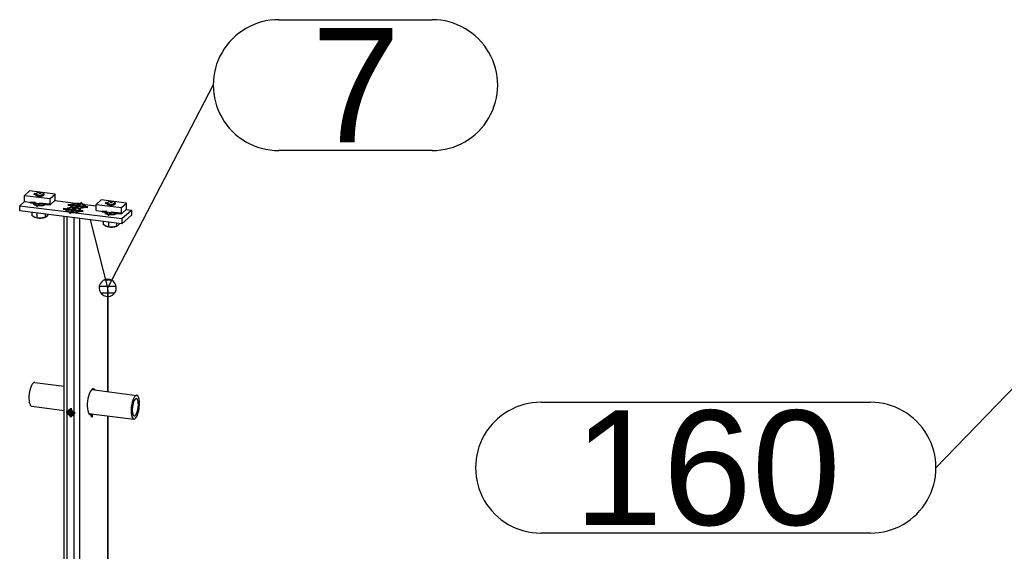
# Model space of a CAD drawing. Header units: millimetres. Extents: x 4464 to 5058, y 2900 to 3320.
# Tile 41 of 110: x 4743 to 4773, y 2931 to 2947. Entities that reach past the tile are written whole.
import ezdxf
from ezdxf.enums import TextEntityAlignment as Align

# ---------------------------------------------------------------- set-up
doc = ezdxf.new("R2010")
doc.units = ezdxf.units.MM
doc.linetypes.add('STRICHPUNKT2', pattern=[18.5, 10, -4, 0.5, -4])
doc.layers.get('0').update_dxf_attribs({"linetype": 'CONTINUOUS'})
for name, color, linetype in [('DIM49', 4, 'CONTINUOUS'), ('LE_RED', 1, 'CONTINUOUS'), ('TXT_ALL', 7, 'CONTINUOUS')]:
    doc.layers.add(name, color=color, linetype=linetype)
doc.layers.add('LE_ALL', color=7, linetype='CONTINUOUS', lineweight=50)
doc.styles.add('ARIAL', font='arial.ttf')

# ---------------------------------------------------------------- blocks, each defined once
blk = doc.blocks.new('BALUSTER PROFIEL 80X15 R4_03874', base_point=(4745.504, 2935.698))
for p, q in [((4744.612, 2925.493), (4744.612, 2940.963)), ((4744.698, 2925.569), (4744.698, 2940.952)), ((4744.917, 2940.925), (4744.698, 2940.952)), ((4744.917, 2925.761), (4744.917, 2940.925)), ((4745.089, 2925.913), (4745.089, 2940.903)), ((4745.937, 2938.785), (4745.413, 2940.862)), ((4745.937, 2935.61), (4745.937, 2938.785)), ((4745.946, 2935.609), (4745.946, 2938.72)), ((4745.937, 2926.649), (4745.937, 2934.871)), ((4745.946, 2926.648), (4745.946, 2934.87))]:
    blk.add_line(p, q)
for centre, major_axis, ratio, start_param, end_param in [((4745.812, 2938.8), (0.087, -0.181), 0.559575, 0.864613, 1.22598), ((4745.454, 2935.301), (-0.05, -0.397), 0.333333, 3.141593, 6.283185), ((4745.454, 2935.301), (-0.05, -0.397), 0.333333, 2.730455, 3.141593), ((4745.454, 2935.301), (-0.05, -0.397), 0.333333, 0, 0.411138)]:
    blk.add_ellipse(centre, major_axis=major_axis, ratio=ratio, start_param=start_param, end_param=end_param)
at = {"layer": 'LE_RED'}
for start_param, end_param in [(3.141593, 6.283185), (2.093172, 3.141593), (0, 0.522376)]:
    blk.add_ellipse((4744.808, 2934.967), major_axis=(0.0661, -0.075), ratio=0.881917, start_param=start_param, end_param=end_param, dxfattribs=at)
blk = doc.blocks.new('_03876', base_point=(4745.454, 2934.932))
at = {"layer": 'LE_ALL', "color": 1, "linetype": 'STRICHPUNKT2'}
for p, q in [((4744.808, 2934.967), (4744.667, 2934.985)), ((4744.79, 2934.952), (4744.863, 2935.016)), ((4744.808, 2934.967), (4744.808, 2935.109)), ((4744.808, 2934.967), (4744.808, 2934.826)), ((4744.808, 2934.967), (4744.948, 2934.949)), ((4745.454, 2934.932), (4745.454, 2934.83))]:
    blk.add_line(p, q, dxfattribs=at)
blk = doc.blocks.new('_03875')
blk.add_blockref('_03876', (4745.454, 2934.932))
blk = doc.blocks.new('DIN 13-M6_03878', base_point=(4744.863, 2934.905))
for start_param, end_param in [(3.141593, 6.283185), (0, 3.141593)]:
    blk.add_ellipse((4744.808, 2934.967), major_axis=(0.0551, -0.0625), ratio=0.881917, start_param=start_param, end_param=end_param)
at = {"layer": 'LE_RED'}
for start_param, end_param in [(3.141593, 6.283185), (2.093172, 3.141593), (0, 0.522376)]:
    blk.add_ellipse((4744.808, 2934.967), major_axis=(0.0661, -0.075), ratio=0.881917, start_param=start_param, end_param=end_param, dxfattribs=at)
blk = doc.blocks.new('DIN 13-M6_03877')
blk.add_blockref('DIN 13-M6_03878', (4744.863, 2934.905))
blk = doc.blocks.new('BALUSTER PROFIEL 80X15 R4_03873')
for name, p in [('BALUSTER PROFIEL 80X15 R4_03874', (4745.504, 2935.698)), ('_03875', (0, 0)), ('DIN 13-M6_03877', (0, 0))]:
    blk.add_blockref(name, p)
blk = doc.blocks.new('Precisie buis 22x3_03889', base_point=(4746.746, 2934.87))
for p, q in [((4743.707, 2935.891), (4744.612, 2935.777)), ((4745.447, 2935.672), (4746.825, 2935.498)), ((4743.615, 2935.164), (4744.612, 2935.038)), ((4745.355, 2934.944), (4746.733, 2934.771))]:
    blk.add_line(p, q)
for centre, major_axis, start_param, end_param in [((4743.661, 2935.527), (-0.046, -0.364), 3.141593, 6.283185), ((4746.779, 2935.135), (-0.046, -0.364), 3.141593, 6.283185), ((4746.779, 2935.135), (-0.033, -0.265), 3.141593, 6.283185), ((4746.779, 2935.135), (-0.046, -0.364), 0, 3.141593), ((4746.779, 2935.135), (-0.033, -0.265), 0, 3.141593)]:
    blk.add_ellipse(centre, major_axis=major_axis, ratio=0.333333, start_param=start_param, end_param=end_param)
blk = doc.blocks.new('Precisie buis 22x3_03888')
blk.add_blockref('Precisie buis 22x3_03889', (4746.746, 2934.87))
blk = doc.blocks.new('153.1.100 100 x 5 50 x 47 PM6_03891', base_point=(4745.861, 2941.113))
for p, q in [((4743.249, 2941.292), (4743.397, 2941.423)), ((4743.249, 2941.292), (4744.74, 2941.104)), ((4743.249, 2941.135), (4743.249, 2941.292)), ((4745.062, 2941.353), (4745.035, 2941.364)), ((4745.17, 2941.347), (4745.138, 2941.343)), ((4745.17, 2941.347), (4745.58, 2941.295)), ((4746.367, 2940.742), (4743.249, 2941.135)), ((4744.867, 2941.229), (4744.852, 2941.238)), ((4744.875, 2941.087), (4746.367, 2940.899)), ((4745.058, 2941.212), (4745.038, 2941.206)), ((4746.367, 2940.899), (4746.661, 2941.159)), ((4746.367, 2940.742), (4746.661, 2941.002)), ((4746.505, 2941.178), (4746.661, 2941.159)), ((4746.661, 2941.159), (4746.661, 2941.002)), ((4746.367, 2940.899), (4746.367, 2940.742))]:
    blk.add_line(p, q)
for points in [[(4744.323, 2941.453), (4745.035, 2941.364)], [(4744.74, 2941.104), (4744.808, 2941.084), (4744.875, 2941.087)]]:
    blk.add_lwpolyline(points)
for centre, major_axis, start_param, end_param in [((4743.864, 2941.363), (0.2, 0), 2.761161, 3.141593), ((4743.864, 2941.363), (0.2, 0), 3.141593, 5.940882), ((4745.026, 2941.288), (0.228, 0), 1.530478, 3.50296), ((4745.026, 2941.288), (0.228, 0), 3.50296, 3.847549), ((4745.026, 2941.288), (0.228, 0), 4.854494, 5.921818), ((4745.026, 2941.288), (0.228, 0), 5.921818, 7.171566), ((4744.884, 2941.163), (0.228, 0), 1.712902, 3.50296), ((4744.884, 2941.163), (0.228, 0), 3.50296, 4.029973), ((4744.884, 2941.163), (0.228, 0), 4.67207, 5.921818), ((4744.884, 2941.163), (0.228, 0), 5.921818, 6.989142), ((4746.046, 2941.088), (0.2, 0), 2.761161, 3.141593), ((4746.046, 2941.088), (0.2, 0), 3.141593, 5.940882)]:
    blk.add_ellipse(centre, major_axis=major_axis, ratio=0.333333, start_param=start_param, end_param=end_param)
blk = doc.blocks.new('_03893', base_point=(4743.864, 2941.363))
at = {"layer": 'LE_ALL', "color": 1, "linetype": 'STRICHPUNKT2'}
for p, q in [((4743.73, 2941.38), (4743.583, 2941.398)), ((4743.864, 2941.363), (4743.758, 2941.269)), ((4743.864, 2941.363), (4744.144, 2941.327)), ((4745.026, 2941.288), (4744.718, 2941.326)), ((4744.884, 2941.163), (4745, 2941.265)), ((4744.884, 2941.257), (4744.884, 2941.139)), ((4745.026, 2941.288), (4744.91, 2941.185)), ((4745.026, 2941.288), (4745.142, 2941.39)), ((4745.026, 2941.382), (4745.026, 2941.264)), ((4745.026, 2941.288), (4745.333, 2941.249)), ((4744.884, 2941.163), (4744.577, 2941.202)), ((4744.884, 2941.163), (4744.768, 2941.061)), ((4744.884, 2941.163), (4745.191, 2941.124)), ((4745.913, 2941.105), (4745.766, 2941.123)), ((4746.046, 2941.088), (4745.94, 2940.994)), ((4746.046, 2941.088), (4746.327, 2941.052))]:
    blk.add_line(p, q, dxfattribs=at)
blk = doc.blocks.new('_03892')
blk.add_blockref('_03893', (4743.864, 2941.363))
blk = doc.blocks.new('153.1.100 100 x 5 50 x 47 PM6_03890')
for name, p in [('153.1.100 100 x 5 50 x 47 PM6_03891', (4745.861, 2941.113)), ('_03892', (0, 0))]:
    blk.add_blockref(name, p)
blk = doc.blocks.new('Stelschroef (DIN 913 - ISO 4026)-M6x20_03922', base_point=(4744.801, 2935.016))
for p in [(4744.818, 2935.044), (4744.829, 2935.04)]:
    blk.add_line(p, (4744.801, 2935.016))
for points in [[(4744.801, 2935.016), (4744.828, 2934.965), (4744.882, 2934.958)], [(4744.859, 2935.019), (4744.869, 2935.001), (4744.828, 2934.965)]]:
    blk.add_lwpolyline(points)
at = {"layer": 'LE_RED'}
blk.add_ellipse((4744.855, 2935.009), major_axis=(0.0551, -0.0625), ratio=0.881917, start_param=3.583421, end_param=5.841357, dxfattribs=at)
blk = doc.blocks.new('GEWINDE_03924', base_point=(4744.881, 2934.931))
at = {"layer": 'LE_RED'}
blk.add_ellipse((4744.855, 2935.009), major_axis=(0.0551, -0.0625), ratio=0.881917, start_param=3.583421, end_param=5.841357, dxfattribs=at)
blk = doc.blocks.new('GEWINDE_03923')
blk.add_blockref('GEWINDE_03924', (4744.881, 2934.931))
blk = doc.blocks.new('Stelschroef (DIN 913 - ISO 4026)-M6x20_03921')
for name, p in [('Stelschroef (DIN 913 - ISO 4026)-M6x20_03922', (4744.801, 2935.016)), ('GEWINDE_03923', (0, 0))]:
    blk.add_blockref(name, p)
blk = doc.blocks.new('Montage sierregel_03920')
blk.add_blockref('Stelschroef (DIN 913 - ISO 4026)-M6x20_03921', (0, 0))
blk = doc.blocks.new('Verzonken kopbout (DIN 7991_ISO 10642)-M6x20_03927', base_point=(4744.825, 2941.147))
for p, q in [((4744.684, 2941.14), (4744.684, 2941.163)), ((4744.872, 2941.141), (4744.872, 2941.188)), ((4744.944, 2941.151), (4744.944, 2941.179)), ((4745.084, 2941.14), (4745.084, 2941.163))]:
    blk.add_line(p, q)
blk.add_lwpolyline([(4744.825, 2941.147), (4744.897, 2941.138), (4744.956, 2941.154), (4744.944, 2941.179), (4744.872, 2941.188), (4744.812, 2941.172)], close=True)
for centre, start_param, end_param in [((4744.884, 2941.163), 0, 3.141593), ((4744.884, 2941.163), 3.141593, 6.283185), ((4744.884, 2941.14), 3.141593, 3.422522), ((4744.884, 2941.14), 6.002256, 6.283185)]:
    blk.add_ellipse(centre, major_axis=(0.2, 0), ratio=0.333333, start_param=start_param, end_param=end_param)
blk = doc.blocks.new('Verzonken kopbout (DIN 7991_ISO 10642)-M6x20_03926')
blk.add_blockref('Verzonken kopbout (DIN 7991_ISO 10642)-M6x20_03927', (4744.825, 2941.147))
blk = doc.blocks.new('Verzonken kopbout (DIN 7991_ISO 10642)-M6x20_03929', base_point=(4744.966, 2941.271))
for p, q in [((4744.826, 2941.265), (4744.826, 2941.288)), ((4745.013, 2941.266), (4745.013, 2941.313)), ((4745.085, 2941.275), (4745.085, 2941.304)), ((4745.226, 2941.265), (4745.226, 2941.288))]:
    blk.add_line(p, q)
blk.add_lwpolyline([(4744.966, 2941.271), (4745.038, 2941.262), (4745.098, 2941.279), (4745.085, 2941.304), (4745.013, 2941.313), (4744.954, 2941.297)], close=True)
for centre, start_param, end_param in [((4745.026, 2941.288), 0, 3.141593), ((4745.026, 2941.288), 3.141593, 6.283185), ((4745.026, 2941.265), 3.141593, 3.422522), ((4745.026, 2941.265), 6.002256, 6.283185)]:
    blk.add_ellipse(centre, major_axis=(0.2, 0), ratio=0.333333, start_param=start_param, end_param=end_param)
blk = doc.blocks.new('Verzonken kopbout (DIN 7991_ISO 10642)-M6x20_03928')
blk.add_blockref('Verzonken kopbout (DIN 7991_ISO 10642)-M6x20_03929', (4744.966, 2941.271))
blk = doc.blocks.new('Montage strip op baluster_03925')
for name in ['Verzonken kopbout (DIN 7991_ISO 10642)-M6x20_03928', 'Verzonken kopbout (DIN 7991_ISO 10642)-M6x20_03926']:
    blk.add_blockref(name, (0, 0))
blk = doc.blocks.new('1011-2 Moerblok M8 SMALL_03932', base_point=(4745.913, 2941.355))
for p, q in [((4745.733, 2941.472), (4745.58, 2941.337)), ((4745.58, 2941.337), (4746.359, 2941.238)), ((4745.58, 2941.148), (4745.58, 2941.337)), ((4746.513, 2941.373), (4745.733, 2941.472)), ((4746.359, 2941.238), (4746.513, 2941.373)), ((4746.513, 2941.185), (4746.513, 2941.373)), ((4746.359, 2941.05), (4746.513, 2941.185))]:
    blk.add_line(p, q)
blk.add_lwpolyline([(4745.58, 2941.148), (4746.359, 2941.05), (4746.359, 2941.238)])
at = {"layer": 'LE_RED'}
for start_param, end_param in [(3.141593, 4.351022), (4.351022, 5.658796)]:
    blk.add_ellipse((4746.046, 2941.355), major_axis=(0.133, 0), ratio=0.333333, start_param=start_param, end_param=end_param, dxfattribs=at)
blk = doc.blocks.new('DIN 13-M8_03934', base_point=(4745.913, 2941.355))
at = {"layer": 'LE_RED'}
for start_param, end_param in [(3.141593, 4.351022), (4.351022, 5.658796)]:
    blk.add_ellipse((4746.046, 2941.355), major_axis=(0.133, 0), ratio=0.333333, start_param=start_param, end_param=end_param, dxfattribs=at)
blk = doc.blocks.new('DIN 13-M8_03933')
blk.add_blockref('DIN 13-M8_03934', (4745.913, 2941.355))
blk = doc.blocks.new('_03936', base_point=(4746.046, 2941.418))
at = {"layer": 'LE_ALL', "color": 1, "linetype": 'STRICHPUNKT2'}
for p, q in [((4745.915, 2941.372), (4745.859, 2941.379)), ((4746.046, 2941.418), (4746.046, 2941.383))]:
    blk.add_line(p, q, dxfattribs=at)
blk = doc.blocks.new('_03935')
blk.add_blockref('_03936', (4746.046, 2941.418))
blk = doc.blocks.new('1011-2 Moerblok M8 SMALL_03931')
for name, p in [('1011-2 Moerblok M8 SMALL_03932', (4745.913, 2941.355)), ('_03935', (0, 0)), ('DIN 13-M8_03933', (0, 0))]:
    blk.add_blockref(name, p)
blk = doc.blocks.new('Zeskant tapbout-M8x16 (DIN 933)_03938', base_point=(4745.799, 2940.813))
for p, q in [((4745.799, 2940.813), (4745.799, 2940.719)), ((4745.875, 2940.67), (4745.799, 2940.719)), ((4745.958, 2940.654), (4745.879, 2940.668)), ((4745.958, 2940.793), (4745.958, 2940.654)), ((4746.081, 2940.643), (4745.958, 2940.654)), ((4746.205, 2940.668), (4746.081, 2940.643)), ((4746.205, 2940.762), (4746.205, 2940.668)), ((4746.225, 2940.673), (4746.205, 2940.668)), ((4746.249, 2940.688), (4746.225, 2940.673)), ((4746.293, 2940.746), (4746.249, 2940.688))]:
    blk.add_line(p, q)
for centre, major_axis, start_param, end_param in [((4746.046, 2941.383), (0.113, 0), 6.283185, 9.424778), ((4746.046, 2941.383), (0.113, 0), 3.141593, 6.283185), ((4746.046, 2940.714), (0.217, 0), 3.827423, 4.874621), ((4746.046, 2940.714), (0.217, 0), 4.874621, 5.624127)]:
    blk.add_ellipse(centre, major_axis=major_axis, ratio=0.333333, start_param=start_param, end_param=end_param)
blk = doc.blocks.new('GEWINDE_03940', base_point=(4746.18, 2941.364))
for p, q in [((4745.922, 2941.38), (4745.94, 2941.397)), ((4746.171, 2941.38), (4746.152, 2941.397)), ((4745.913, 2941.038), (4745.913, 2941.106)), ((4746.18, 2941.038), (4746.18, 2941.072))]:
    blk.add_line(p, q)
for start_param, end_param in [(2.780225, 3.141593), (3.141593, 6.283185), (6.283185, 6.644552)]:
    blk.add_ellipse((4746.046, 2941.364), major_axis=(0.133, 0), ratio=0.333333, start_param=start_param, end_param=end_param)
at = {"layer": 'LE_RED'}
for p, q in [((4745.933, 2941.355), (4745.933, 2941.383)), ((4746.16, 2941.355), (4746.16, 2941.383)), ((4745.933, 2941.033), (4745.933, 2941.103)), ((4746.16, 2941.033), (4746.16, 2941.075))]:
    blk.add_line(p, q, dxfattribs=at)
for start_param, end_param in [(2.780225, 3.141593), (3.141593, 5.658796), (1.209429, 2.780225), (0.946407, 1.209429)]:
    blk.add_ellipse((4746.046, 2941.383), major_axis=(0.113, 0), ratio=0.333333, start_param=start_param, end_param=end_param, dxfattribs=at)
blk = doc.blocks.new('GEWINDE_03939')
blk.add_blockref('GEWINDE_03940', (4746.18, 2941.364))
blk = doc.blocks.new('Zeskant tapbout-M8x16 (DIN 933)_03937')
for name, p in [('Zeskant tapbout-M8x16 (DIN 933)_03938', (4745.799, 2940.813)), ('GEWINDE_03939', (0, 0))]:
    blk.add_blockref(name, p)
blk = doc.blocks.new('Montage handregel_03930')
for name in ['1011-2 Moerblok M8 SMALL_03931', 'Zeskant tapbout-M8x16 (DIN 933)_03937']:
    blk.add_blockref(name, (0, 0))
blk = doc.blocks.new('1011-2 Moerblok M8 SMALL_03943', base_point=(4743.73, 2941.63))
for p, q in [((4743.55, 2941.747), (4743.397, 2941.612)), ((4743.397, 2941.612), (4744.177, 2941.513)), ((4743.397, 2941.423), (4743.397, 2941.612)), ((4744.33, 2941.648), (4743.55, 2941.747)), ((4744.177, 2941.513), (4744.33, 2941.648)), ((4744.33, 2941.46), (4744.33, 2941.648)), ((4744.177, 2941.325), (4744.33, 2941.46))]:
    blk.add_line(p, q)
blk.add_lwpolyline([(4743.397, 2941.423), (4744.177, 2941.325), (4744.177, 2941.513)])
at = {"layer": 'LE_RED'}
for start_param, end_param in [(3.141593, 4.351022), (4.351022, 5.658796)]:
    blk.add_ellipse((4743.864, 2941.63), major_axis=(0.133, 0), ratio=0.333333, start_param=start_param, end_param=end_param, dxfattribs=at)
blk = doc.blocks.new('DIN 13-M8_03945', base_point=(4743.73, 2941.63))
at = {"layer": 'LE_RED'}
for start_param, end_param in [(3.141593, 4.351022), (4.351022, 5.658796)]:
    blk.add_ellipse((4743.864, 2941.63), major_axis=(0.133, 0), ratio=0.333333, start_param=start_param, end_param=end_param, dxfattribs=at)
blk = doc.blocks.new('DIN 13-M8_03944')
blk.add_blockref('DIN 13-M8_03945', (4743.73, 2941.63))
blk = doc.blocks.new('_03947', base_point=(4743.864, 2941.693))
at = {"layer": 'LE_ALL', "color": 1, "linetype": 'STRICHPUNKT2'}
for p, q in [((4743.732, 2941.647), (4743.677, 2941.654)), ((4743.864, 2941.693), (4743.864, 2941.658))]:
    blk.add_line(p, q, dxfattribs=at)
blk = doc.blocks.new('_03946')
blk.add_blockref('_03947', (4743.864, 2941.693))
blk = doc.blocks.new('1011-2 Moerblok M8 SMALL_03942')
for name, p in [('1011-2 Moerblok M8 SMALL_03943', (4743.73, 2941.63)), ('_03946', (0, 0)), ('DIN 13-M8_03944', (0, 0))]:
    blk.add_blockref(name, p)
blk = doc.blocks.new('Zeskant tapbout-M8x16 (DIN 933)_03949', base_point=(4743.617, 2941.088))
for p, q in [((4743.617, 2941.088), (4743.617, 2940.994)), ((4743.692, 2940.945), (4743.617, 2940.994)), ((4743.775, 2941.068), (4743.775, 2940.929)), ((4744.022, 2941.037), (4744.022, 2940.943)), ((4744.066, 2940.963), (4744.043, 2940.948)), ((4744.11, 2941.021), (4744.066, 2940.963)), ((4743.775, 2940.929), (4743.696, 2940.943)), ((4743.899, 2940.918), (4743.775, 2940.929)), ((4744.022, 2940.943), (4743.899, 2940.918)), ((4744.043, 2940.948), (4744.022, 2940.943))]:
    blk.add_line(p, q)
for centre, major_axis, start_param, end_param in [((4743.864, 2941.658), (0.113, 0), 6.283185, 9.424778), ((4743.864, 2941.658), (0.113, 0), 3.141593, 6.283185), ((4743.864, 2940.989), (0.217, 0), 3.827423, 4.874621), ((4743.864, 2940.989), (0.217, 0), 4.874621, 5.624127)]:
    blk.add_ellipse(centre, major_axis=major_axis, ratio=0.333333, start_param=start_param, end_param=end_param)
blk = doc.blocks.new('GEWINDE_03951', base_point=(4743.997, 2941.639))
for p, q in [((4743.739, 2941.655), (4743.758, 2941.672)), ((4743.988, 2941.655), (4743.97, 2941.672)), ((4743.73, 2941.313), (4743.73, 2941.381)), ((4743.997, 2941.313), (4743.997, 2941.347))]:
    blk.add_line(p, q)
for start_param, end_param in [(2.780225, 3.141593), (3.141593, 6.283185), (6.283185, 6.644552)]:
    blk.add_ellipse((4743.864, 2941.639), major_axis=(0.133, 0), ratio=0.333333, start_param=start_param, end_param=end_param)
at = {"layer": 'LE_RED'}
for p, q in [((4743.75, 2941.63), (4743.75, 2941.658)), ((4743.977, 2941.63), (4743.977, 2941.658)), ((4743.75, 2941.308), (4743.75, 2941.378)), ((4743.977, 2941.308), (4743.977, 2941.35))]:
    blk.add_line(p, q, dxfattribs=at)
for start_param, end_param in [(2.780225, 3.141593), (3.141593, 5.658796), (1.209429, 2.780225), (0.946407, 1.209429)]:
    blk.add_ellipse((4743.864, 2941.658), major_axis=(0.113, 0), ratio=0.333333, start_param=start_param, end_param=end_param, dxfattribs=at)
blk = doc.blocks.new('GEWINDE_03950')
blk.add_blockref('GEWINDE_03951', (4743.997, 2941.639))
blk = doc.blocks.new('Zeskant tapbout-M8x16 (DIN 933)_03948')
for name, p in [('Zeskant tapbout-M8x16 (DIN 933)_03949', (4743.617, 2941.088)), ('GEWINDE_03950', (0, 0))]:
    blk.add_blockref(name, p)
blk = doc.blocks.new('Montage handregel_03941')
for name in ['1011-2 Moerblok M8 SMALL_03942', 'Zeskant tapbout-M8x16 (DIN 933)_03948']:
    blk.add_blockref(name, (0, 0))
blk = doc.blocks.new('Montage_03894')
for name in ['Montage handregel_03941', 'Montage strip op baluster_03925', 'Montage handregel_03930', 'Montage sierregel_03920']:
    blk.add_blockref(name, (0, 0))
blk = doc.blocks.new('SHAPE_06180', base_point=(4745.937, 2938.785))
at = {"layer": 'DIM49', "color": 3}
for p, q in [((4751.16, 2946.982), (4755.848, 2946.982)), ((4745.937, 2938.785), (4749.16, 2944.982)), ((4755.848, 2942.982), (4751.16, 2942.982)), ((4746.049, 2939.022), (4745.828, 2939.022)), ((4746.196, 2938.822), (4745.678, 2938.822)), ((4746.142, 2938.622), (4745.733, 2938.622))]:
    blk.add_line(p, q, dxfattribs=at)
blk.add_lwpolyline([(4745.88, 2938.528), (4745.949, 2938.522), (4746.016, 2938.534), (4746.079, 2938.563), (4746.131, 2938.607), (4746.171, 2938.663), (4746.194, 2938.728), (4746.2, 2938.796), (4746.188, 2938.864), (4746.159, 2938.926), (4746.115, 2938.979), (4746.059, 2939.018), (4745.994, 2939.042), (4745.926, 2939.048), (4745.858, 2939.036), (4745.796, 2939.007), (4745.743, 2938.962), (4745.704, 2938.906), (4745.68, 2938.841), (4745.674, 2938.773), (4745.686, 2938.705), (4745.715, 2938.643), (4745.759, 2938.59), (4745.816, 2938.551)], close=True, dxfattribs=at)
for centre, start_param, end_param in [((4751.16, 2944.982), 1.570796, 4.712389), ((4755.848, 2944.982), 4.712389, 7.853982)]:
    blk.add_ellipse(centre, major_axis=(2, 0), ratio=1, start_param=start_param, end_param=end_param, dxfattribs=at)
at = {"layer": 'TXT_ALL', "style": 'ARIAL'}
blk.add_text('7', height=3.5, dxfattribs=at).set_placement((4752.16, 2944.982), align=Align.MIDDLE_LEFT)
blk = doc.blocks.new('Tussen baluster_03872')
for name, p in [('SHAPE_06180', (4745.937, 2938.785)), ('Montage_03894', (0, 0)), ('153.1.100 100 x 5 50 x 47 PM6_03890', (0, 0)), ('BALUSTER PROFIEL 80X15 R4_03873', (0, 0)), ('Precisie buis 22x3_03888', (0, 0))]:
    blk.add_blockref(name, p)
blk = doc.blocks.new('SHAPE_06200', base_point=(4775.278, 2937.469))
at = {"layer": 'DIM49', "color": 3}
for p, q in [((4775.389, 2937.705), (4775.168, 2937.705)), ((4775.278, 2937.469), (4771.235, 2933.285)), ((4775.019, 2937.505), (4775.536, 2937.505)), ((4775.074, 2937.305), (4775.482, 2937.305)), ((4759.172, 2935.285), (4769.235, 2935.285)), ((4769.235, 2931.285), (4759.172, 2931.285))]:
    blk.add_line(p, q, dxfattribs=at)
blk.add_lwpolyline([(4775.406, 2937.699), (4775.342, 2937.724), (4775.273, 2937.732), (4775.205, 2937.722), (4775.142, 2937.694), (4775.089, 2937.652), (4775.048, 2937.596), (4775.023, 2937.532), (4775.015, 2937.464), (4775.025, 2937.396), (4775.052, 2937.333), (4775.095, 2937.279), (4775.15, 2937.238), (4775.214, 2937.213), (4775.282, 2937.205), (4775.35, 2937.215), (4775.414, 2937.243), (4775.467, 2937.286), (4775.508, 2937.341), (4775.533, 2937.405), (4775.541, 2937.473), (4775.531, 2937.541), (4775.504, 2937.604), (4775.461, 2937.658)], close=True, dxfattribs=at)
for centre, start_param, end_param in [((4759.172, 2933.285), 1.570796, 4.712389), ((4769.235, 2933.285), 4.712389, 7.853982)]:
    blk.add_ellipse(centre, major_axis=(2, 0), ratio=1, start_param=start_param, end_param=end_param, dxfattribs=at)
at = {"layer": 'TXT_ALL', "style": 'ARIAL'}
blk.add_text('160', height=3.5, dxfattribs=at).set_placement((4760.172, 2933.285), align=Align.MIDDLE_LEFT)
blk = doc.blocks.new('1013-1 0Connector L120 M8 SMALL_05352', base_point=(4778.59, 2937.238))
for p, q in [((4775.364, 2937.732), (4775.223, 2937.608)), ((4779.106, 2937.261), (4775.364, 2937.732)), ((4775.223, 2937.608), (4775.223, 2937.419)), ((4778.964, 2937.136), (4775.223, 2937.608)), ((4775.223, 2937.419), (4778.964, 2936.948)), ((4778.964, 2936.948), (4778.964, 2937.136)), ((4779.106, 2937.072), (4778.964, 2936.948))]:
    blk.add_line(p, q)
blk.add_lwpolyline([(4779.106, 2937.072), (4779.106, 2937.261), (4778.964, 2937.136)])
at = {"layer": 'LE_RED'}
for centre, start_param, end_param in [((4775.605, 2937.631), 0.946407, 3.141593), ((4775.605, 2937.631), 3.141593, 4.351022), ((4775.605, 2937.631), 4.351022, 5.658796), ((4776.54, 2937.513), 0.946407, 3.141593), ((4776.54, 2937.513), 3.141593, 4.351022), ((4776.54, 2937.513), 4.351022, 5.658796), ((4777.788, 2937.356), 0.946407, 3.141593), ((4777.788, 2937.356), 3.141593, 4.351022), ((4777.788, 2937.356), 4.351022, 5.658796), ((4778.723, 2937.238), 0.946407, 3.141593), ((4778.723, 2937.238), 3.141593, 4.351022), ((4778.723, 2937.238), 4.351022, 5.658796)]:
    blk.add_ellipse(centre, major_axis=(0.133, 0), ratio=0.333333, start_param=start_param, end_param=end_param, dxfattribs=at)
blk.add_blockref('SHAPE_06200', (4775.278, 2937.469))
blk = doc.blocks.new('DIN 13-M8_05354', base_point=(4775.718, 2937.631))
for centre, start_param, end_param in [((4775.605, 2937.631), 0, 3.141593), ((4775.605, 2937.631), 3.141593, 6.283185), ((4776.54, 2937.513), 0, 3.141593), ((4776.54, 2937.513), 3.141593, 6.283185), ((4777.788, 2937.356), 0, 3.141593), ((4777.788, 2937.356), 3.141593, 6.283185), ((4778.723, 2937.238), 0, 3.141593), ((4778.723, 2937.238), 3.141593, 6.283185)]:
    blk.add_ellipse(centre, major_axis=(0.113, 0), ratio=0.333333, start_param=start_param, end_param=end_param)
at = {"layer": 'LE_RED'}
for centre, start_param, end_param in [((4775.605, 2937.631), 0.946407, 3.141593), ((4775.605, 2937.631), 3.141593, 4.351022), ((4775.605, 2937.631), 4.351022, 5.658796), ((4776.54, 2937.513), 0.946407, 3.141593), ((4776.54, 2937.513), 3.141593, 4.351022), ((4776.54, 2937.513), 4.351022, 5.658796), ((4777.788, 2937.356), 0.946407, 3.141593), ((4777.788, 2937.356), 3.141593, 4.351022), ((4777.788, 2937.356), 4.351022, 5.658796), ((4778.723, 2937.238), 0.946407, 3.141593), ((4778.723, 2937.238), 3.141593, 4.351022), ((4778.723, 2937.238), 4.351022, 5.658796)]:
    blk.add_ellipse(centre, major_axis=(0.133, 0), ratio=0.333333, start_param=start_param, end_param=end_param, dxfattribs=at)
blk = doc.blocks.new('DIN 13-M8_05353')
blk.add_blockref('DIN 13-M8_05354', (4775.718, 2937.631))
blk = doc.blocks.new('_05356', base_point=(4775.605, 2937.693))
at = {"layer": 'LE_ALL', "color": 1, "linetype": 'STRICHPUNKT2'}
for p, q in [((4775.605, 2937.631), (4775.418, 2937.654)), ((4775.605, 2937.631), (4775.676, 2937.693)), ((4775.605, 2937.631), (4775.534, 2937.568)), ((4776.54, 2937.513), (4776.353, 2937.536)), ((4776.54, 2937.513), (4776.47, 2937.45)), ((4776.54, 2937.513), (4776.611, 2937.575)), ((4777.788, 2937.356), (4777.601, 2937.379)), ((4777.788, 2937.356), (4777.717, 2937.293)), ((4777.788, 2937.356), (4777.858, 2937.418)), ((4778.723, 2937.238), (4778.536, 2937.261)), ((4778.723, 2937.238), (4778.652, 2937.175)), ((4778.723, 2937.238), (4778.794, 2937.3))]:
    blk.add_line(p, q, dxfattribs=at)
for points in [[(4775.605, 2937.693), (4775.605, 2937.631), (4775.792, 2937.607)], [(4776.54, 2937.576), (4776.54, 2937.513), (4776.728, 2937.489)], [(4777.788, 2937.418), (4777.788, 2937.356), (4777.975, 2937.332)], [(4778.723, 2937.301), (4778.723, 2937.238), (4778.91, 2937.214)]]:
    blk.add_lwpolyline(points, dxfattribs=at)
blk = doc.blocks.new('_05355')
blk.add_blockref('_05356', (4775.605, 2937.693))
blk = doc.blocks.new('1013-1 0Connector L120 M8 SMALL_05351')
for name, p in [('1013-1 0Connector L120 M8 SMALL_05352', (4778.59, 2937.238)), ('_05355', (0, 0)), ('DIN 13-M8_05353', (0, 0))]:
    blk.add_blockref(name, p)
blk = doc.blocks.new('Stelschroef (DIN 913 - ISO 4026)-M8x10_05359', base_point=(4778.617, 2936.91))
blk.add_line((4778.617, 2937.231), (4778.637, 2937.249))
blk.add_lwpolyline([(4778.829, 2937.231), (4778.809, 2937.249)])
for start_param, end_param in [(2.780226, 6.644552), (0.361367, 2.780226)]:
    blk.add_ellipse((4778.723, 2937.238), major_axis=(0.0917, 0), ratio=0.333333, start_param=start_param, end_param=end_param)
at = {"layer": 'LE_RED'}
blk.add_ellipse((4778.723, 2936.924), major_axis=(0.113, 0), ratio=0.333333, start_param=3.50296, end_param=5.658796, dxfattribs=at)
blk = doc.blocks.new('GEWINDE_05361', base_point=(4778.59, 2936.942))
for p, q in [((4778.59, 2936.942), (4778.59, 2936.995)), ((4778.598, 2936.927), (4778.617, 2936.91)), ((4778.848, 2936.927), (4778.829, 2936.91)), ((4778.856, 2936.942), (4778.856, 2936.961))]:
    blk.add_line(p, q)
for start_param, end_param in [(3.141593, 3.50296), (3.50296, 5.921818), (5.921818, 6.283185)]:
    blk.add_ellipse((4778.723, 2936.942), major_axis=(0.133, 0), ratio=0.333333, start_param=start_param, end_param=end_param)
at = {"layer": 'LE_RED'}
for p, q in [((4778.61, 2936.924), (4778.61, 2936.992)), ((4778.836, 2936.924), (4778.836, 2936.964))]:
    blk.add_line(p, q, dxfattribs=at)
for start_param, end_param in [(3.141593, 3.50296), (3.50296, 5.658796)]:
    blk.add_ellipse((4778.723, 2936.924), major_axis=(0.113, 0), ratio=0.333333, start_param=start_param, end_param=end_param, dxfattribs=at)
blk = doc.blocks.new('GEWINDE_05360')
blk.add_blockref('GEWINDE_05361', (4778.59, 2936.942))
blk = doc.blocks.new('Stelschroef (DIN 913 - ISO 4026)-M8x10_05358')
for name, p in [('Stelschroef (DIN 913 - ISO 4026)-M8x10_05359', (4778.617, 2936.91)), ('GEWINDE_05360', (0, 0))]:
    blk.add_blockref(name, p)
blk = doc.blocks.new('Stelschroef (DIN 913 - ISO 4026)-M8x10_05363', base_point=(4777.682, 2937.028))
blk.add_line((4777.682, 2937.349), (4777.702, 2937.366))
blk.add_lwpolyline([(4777.894, 2937.349), (4777.873, 2937.366)])
for start_param, end_param in [(2.780226, 6.644552), (0.361367, 2.780226)]:
    blk.add_ellipse((4777.788, 2937.356), major_axis=(0.0917, 0), ratio=0.333333, start_param=start_param, end_param=end_param)
at = {"layer": 'LE_RED'}
blk.add_ellipse((4777.788, 2937.041), major_axis=(0.113, 0), ratio=0.333333, start_param=3.50296, end_param=5.658796, dxfattribs=at)
blk = doc.blocks.new('GEWINDE_05365', base_point=(4777.654, 2937.06))
for p, q in [((4777.654, 2937.06), (4777.654, 2937.113)), ((4777.663, 2937.045), (4777.682, 2937.028)), ((4777.912, 2937.045), (4777.894, 2937.028)), ((4777.921, 2937.06), (4777.921, 2937.079))]:
    blk.add_line(p, q)
for start_param, end_param in [(3.141593, 3.50296), (3.50296, 5.921818), (5.921818, 6.283185)]:
    blk.add_ellipse((4777.788, 2937.06), major_axis=(0.133, 0), ratio=0.333333, start_param=start_param, end_param=end_param)
at = {"layer": 'LE_RED'}
for p, q in [((4777.674, 2937.041), (4777.674, 2937.11)), ((4777.901, 2937.041), (4777.901, 2937.082))]:
    blk.add_line(p, q, dxfattribs=at)
for start_param, end_param in [(3.141593, 3.50296), (3.50296, 5.658796)]:
    blk.add_ellipse((4777.788, 2937.041), major_axis=(0.113, 0), ratio=0.333333, start_param=start_param, end_param=end_param, dxfattribs=at)
blk = doc.blocks.new('GEWINDE_05364')
blk.add_blockref('GEWINDE_05365', (4777.654, 2937.06))
blk = doc.blocks.new('Stelschroef (DIN 913 - ISO 4026)-M8x10_05362')
for name, p in [('Stelschroef (DIN 913 - ISO 4026)-M8x10_05363', (4777.682, 2937.028)), ('GEWINDE_05364', (0, 0))]:
    blk.add_blockref(name, p)
blk = doc.blocks.new('Stelschroef (DIN 913 - ISO 4026)-M8x10_05367', base_point=(4776.434, 2937.185))
blk.add_line((4776.434, 2937.506), (4776.455, 2937.524))
blk.add_lwpolyline([(4776.646, 2937.506), (4776.626, 2937.524)])
for start_param, end_param in [(2.780226, 6.644552), (0.361367, 2.780226)]:
    blk.add_ellipse((4776.54, 2937.513), major_axis=(0.0917, 0), ratio=0.333333, start_param=start_param, end_param=end_param)
at = {"layer": 'LE_RED'}
blk.add_ellipse((4776.54, 2937.198), major_axis=(0.113, 0), ratio=0.333333, start_param=3.50296, end_param=5.658796, dxfattribs=at)
blk = doc.blocks.new('GEWINDE_05369', base_point=(4776.407, 2937.217))
for p, q in [((4776.407, 2937.217), (4776.407, 2937.27)), ((4776.416, 2937.202), (4776.434, 2937.185)), ((4776.665, 2937.202), (4776.646, 2937.185)), ((4776.674, 2937.217), (4776.674, 2937.236))]:
    blk.add_line(p, q)
for start_param, end_param in [(3.141593, 3.50296), (3.50296, 5.921818), (5.921818, 6.283185)]:
    blk.add_ellipse((4776.54, 2937.217), major_axis=(0.133, 0), ratio=0.333333, start_param=start_param, end_param=end_param)
at = {"layer": 'LE_RED'}
for p, q in [((4776.427, 2937.198), (4776.427, 2937.267)), ((4776.654, 2937.198), (4776.654, 2937.239))]:
    blk.add_line(p, q, dxfattribs=at)
for start_param, end_param in [(3.141593, 3.50296), (3.50296, 5.658796)]:
    blk.add_ellipse((4776.54, 2937.198), major_axis=(0.113, 0), ratio=0.333333, start_param=start_param, end_param=end_param, dxfattribs=at)
blk = doc.blocks.new('GEWINDE_05368')
blk.add_blockref('GEWINDE_05369', (4776.407, 2937.217))
blk = doc.blocks.new('Stelschroef (DIN 913 - ISO 4026)-M8x10_05366')
for name, p in [('Stelschroef (DIN 913 - ISO 4026)-M8x10_05367', (4776.434, 2937.185)), ('GEWINDE_05368', (0, 0))]:
    blk.add_blockref(name, p)
blk = doc.blocks.new('Stelschroef (DIN 913 - ISO 4026)-M8x10_05371', base_point=(4775.499, 2937.303))
blk.add_line((4775.499, 2937.624), (4775.519, 2937.641))
blk.add_lwpolyline([(4775.711, 2937.624), (4775.691, 2937.641)])
for start_param, end_param in [(0.361367, 2.780226), (2.780226, 6.644552)]:
    blk.add_ellipse((4775.605, 2937.631), major_axis=(0.0917, 0), ratio=0.333333, start_param=start_param, end_param=end_param)
at = {"layer": 'LE_RED'}
blk.add_ellipse((4775.605, 2937.316), major_axis=(0.113, 0), ratio=0.333333, start_param=3.50296, end_param=5.658796, dxfattribs=at)
blk = doc.blocks.new('GEWINDE_05373', base_point=(4775.472, 2937.335))
for p, q in [((4775.472, 2937.335), (4775.472, 2937.388)), ((4775.738, 2937.335), (4775.738, 2937.354)), ((4775.48, 2937.319), (4775.499, 2937.303)), ((4775.73, 2937.319), (4775.711, 2937.303))]:
    blk.add_line(p, q)
for start_param, end_param in [(3.141593, 3.50296), (3.50296, 5.921818), (5.921818, 6.283185)]:
    blk.add_ellipse((4775.605, 2937.335), major_axis=(0.133, 0), ratio=0.333333, start_param=start_param, end_param=end_param)
at = {"layer": 'LE_RED'}
for p, q in [((4775.492, 2937.316), (4775.492, 2937.385)), ((4775.718, 2937.316), (4775.718, 2937.357))]:
    blk.add_line(p, q, dxfattribs=at)
for start_param, end_param in [(3.141593, 3.50296), (3.50296, 5.658796)]:
    blk.add_ellipse((4775.605, 2937.316), major_axis=(0.113, 0), ratio=0.333333, start_param=start_param, end_param=end_param, dxfattribs=at)
blk = doc.blocks.new('GEWINDE_05372')
blk.add_blockref('GEWINDE_05373', (4775.472, 2937.335))
blk = doc.blocks.new('Stelschroef (DIN 913 - ISO 4026)-M8x10_05370')
for name, p in [('Stelschroef (DIN 913 - ISO 4026)-M8x10_05371', (4775.499, 2937.303)), ('GEWINDE_05372', (0, 0))]:
    blk.add_blockref(name, p)
blk = doc.blocks.new('Montage koppelstrip_05357')
for name in ['Stelschroef (DIN 913 - ISO 4026)-M8x10_05370', 'Stelschroef (DIN 913 - ISO 4026)-M8x10_05366', 'Stelschroef (DIN 913 - ISO 4026)-M8x10_05362', 'Stelschroef (DIN 913 - ISO 4026)-M8x10_05358']:
    blk.add_blockref(name, (0, 0))
blk = doc.blocks.new('Stelschroef (DIN 913 - ISO 4026)-M6x5_05376', base_point=(4778.657, 2936.759))
at = {"layer": 'LE_RED'}
blk.add_ellipse((4778.723, 2936.776), major_axis=(0.0833, 0), ratio=0.333333, start_param=3.800651, end_param=5.658796, dxfattribs=at)
blk = doc.blocks.new('GEWINDE_05378', base_point=(4778.815, 2936.901))
for p, q in [((4778.623, 2936.785), (4778.623, 2936.906)), ((4778.644, 2936.764), (4778.657, 2936.759)), ((4778.802, 2936.764), (4778.789, 2936.759)), ((4778.823, 2936.785), (4778.823, 2936.906))]:
    blk.add_line(p, q)
for centre, start_param, end_param in [((4778.723, 2936.785), 3.141593, 3.800651), ((4778.723, 2936.915), 3.571139, 5.872312), ((4778.723, 2936.785), 3.800651, 5.624127), ((4778.723, 2936.785), 5.624127, 6.283185)]:
    blk.add_ellipse(centre, major_axis=(0.1, 0), ratio=0.333333, start_param=start_param, end_param=end_param)
at = {"layer": 'LE_RED'}
for p, q in [((4778.64, 2936.776), (4778.64, 2936.898)), ((4778.807, 2936.776), (4778.807, 2936.898))]:
    blk.add_line(p, q, dxfattribs=at)
for start_param, end_param in [(3.141593, 3.800651), (3.800651, 5.624127)]:
    blk.add_ellipse((4778.723, 2936.776), major_axis=(0.0833, 0), ratio=0.333333, start_param=start_param, end_param=end_param, dxfattribs=at)
blk = doc.blocks.new('GEWINDE_05377')
blk.add_blockref('GEWINDE_05378', (4778.815, 2936.901))
blk = doc.blocks.new('Stelschroef (DIN 913 - ISO 4026)-M6x5_05375')
for name, p in [('GEWINDE_05377', (0, 0)), ('Stelschroef (DIN 913 - ISO 4026)-M6x5_05376', (4778.657, 2936.759))]:
    blk.add_blockref(name, p)
blk = doc.blocks.new('Stelschroef (DIN 913 - ISO 4026)-M6x5_05380', base_point=(4775.539, 2937.152))
at = {"layer": 'LE_RED'}
blk.add_ellipse((4775.605, 2937.169), major_axis=(0.0833, 0), ratio=0.333333, start_param=3.800651, end_param=5.658796, dxfattribs=at)
blk = doc.blocks.new('GEWINDE_05382', base_point=(4775.697, 2937.294))
for p, q in [((4775.505, 2937.178), (4775.505, 2937.298)), ((4775.526, 2937.157), (4775.539, 2937.152)), ((4775.684, 2937.157), (4775.671, 2937.152)), ((4775.705, 2937.178), (4775.705, 2937.299))]:
    blk.add_line(p, q)
for centre, start_param, end_param in [((4775.605, 2937.178), 3.141593, 3.800651), ((4775.605, 2937.308), 3.571139, 5.872312), ((4775.605, 2937.178), 3.800651, 5.624127), ((4775.605, 2937.178), 5.624127, 6.283185)]:
    blk.add_ellipse(centre, major_axis=(0.1, 0), ratio=0.333333, start_param=start_param, end_param=end_param)
at = {"layer": 'LE_RED'}
for p, q in [((4775.522, 2937.169), (4775.522, 2937.291)), ((4775.689, 2937.169), (4775.689, 2937.291))]:
    blk.add_line(p, q, dxfattribs=at)
for start_param, end_param in [(3.141593, 3.800651), (3.800651, 5.624127)]:
    blk.add_ellipse((4775.605, 2937.169), major_axis=(0.0833, 0), ratio=0.333333, start_param=start_param, end_param=end_param, dxfattribs=at)
blk = doc.blocks.new('GEWINDE_05381')
blk.add_blockref('GEWINDE_05382', (4775.697, 2937.294))
blk = doc.blocks.new('Stelschroef (DIN 913 - ISO 4026)-M6x5_05379')
for name, p in [('GEWINDE_05381', (0, 0)), ('Stelschroef (DIN 913 - ISO 4026)-M6x5_05380', (4775.539, 2937.152))]:
    blk.add_blockref(name, p)
blk = doc.blocks.new('Montage overzetbuis_05374')
for name in ['Stelschroef (DIN 913 - ISO 4026)-M6x5_05379', 'Stelschroef (DIN 913 - ISO 4026)-M6x5_05375']:
    blk.add_blockref(name, (0, 0))
blk = doc.blocks.new('Koppeling handregel_05350')
for name in ['1013-1 0Connector L120 M8 SMALL_05351', 'Montage koppelstrip_05357', 'Montage overzetbuis_05374']:
    blk.add_blockref(name, (0, 0))
blk = doc.blocks.new('Losse delen_05316')
blk.add_blockref('Koppeling handregel_05350', (0, 0))
blk = doc.blocks.new('_A3D0207_02745')
for name in ['Losse delen_05316', 'Tussen baluster_03872']:
    blk.add_blockref(name, (0, 0))
blk = doc.blocks.new('_ANS0207_02744')
blk.add_blockref('_A3D0207_02745', (0, 0))

msp = doc.modelspace()

# ---------------------------------------------------------------- block references
msp.add_blockref('_ANS0207_02744', (0, 0))

doc.saveas('drawing.dxf')
